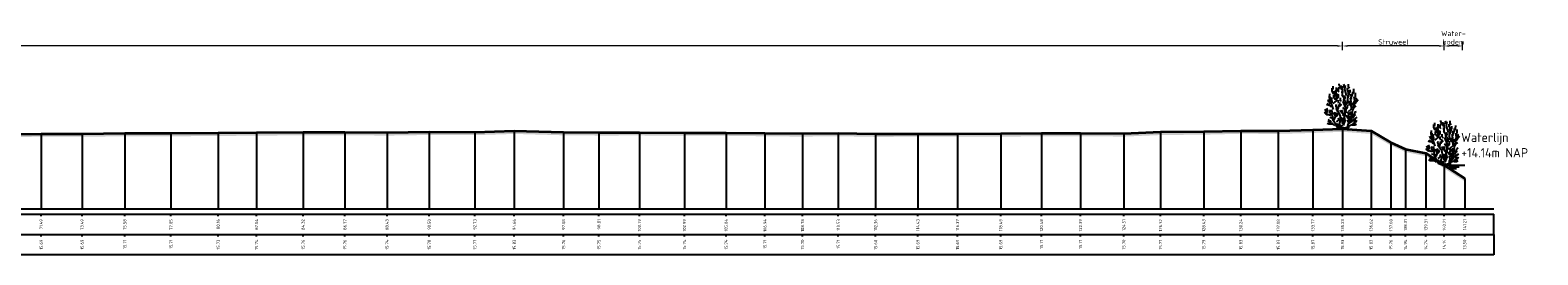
# Model space of a CAD drawing. Header units: metres. Extents: x 197883 to 206898, y 361907 to 364395.
# Tile 112 of 256: x 205855 to 205929, y 362938 to 362949. Entities that reach past the tile are written whole.
import ezdxf
from ezdxf.enums import TextEntityAlignment as Align

# ---------------------------------------------------------------- set-up
doc = ezdxf.new("R2010")
doc.units = ezdxf.units.M
doc.header["$PDMODE"] = 35
doc.header["$PDSIZE"] = 0.075
for name, color, linetype, lineweight in [('B-ME-GR-HEESTER-SD', 90, 'Continuous', 25), ('X-ME-AL-PROFIEL_HUIDIG MAAIVELD-GD', 252, 'Continuous', 0), ('X-XX-AL-DETAIL1-M', 7, 'Continuous', 18), ('X-XX-AL-DWARSPROFIEL_PROFIELLIJN MAAIVELD-GD', 8, 'Continuous', 35), ('X-XX-AL-NAP-T18', 7, 'Continuous', 18)]:
    doc.layers.add(name, color=color, linetype=linetype, lineweight=lineweight)
doc.layers.add('X-ME-AL-PROFIEL_WATERLIJN-GD', color=150, linetype='Continuous')
doc.layers.add('X-ME-AL-PROFIELRASTER-S', color=7, linetype='Continuous')
doc.styles.add('NLCS-ISO', font='NLCS-ISO.ttf', dxfattribs={"height": 1.8})
doc.styles.add('NLCS-ISO-ANNOTATIVE-T18', font='NLCS-ISO.ttf', dxfattribs={"height": 1.8})
doc.styles.add('NLCS-ISO-M100-T25', font='NLCS-ISO.ttf', dxfattribs={"height": 0.25})
doc.dimstyles.new('NLCS-M100-T25-PIJL_L2_H1', dxfattribs={"dimscale": 0.1, "dimtxt": 2.5, "dimasz": 2.5, "dimexe": 2, "dimexo": 2, "dimgap": 0.7, "dimtad": 1, "dimzin": 0, "dimdsep": 46, "dimtxsty": 'NLCS-ISO-M100-T25', "dimcen": 0, "dimdle": 2, "dimclrd": 256, "dimclre": 256, "dimclrt": 256, "dimadec": 1, "dimazin": 0, "dimtfac": 1, "dimtdec": 3, "dimtofl": 0, "dimtmove": 0, "dimatfit": 3, "dimfxl": 2, "dimfxlon": 1, "dimtfillclr": 256, "dimtolj": 1, "dimtzin": 0, "dimlwd": -1, "dimlwe": -1, "dimarcsym": 0})

# ---------------------------------------------------------------- blocks, each defined once
blk = doc.blocks.new('SAL-PROFIELRASTER_BALK_EIND1-D')
at = {"color": 0, "linetype": 'ByBlock', "lineweight": -2}
blk.add_line((1, -12.5), (1, -2.5), dxfattribs=at)
at = {"color": 0, "linetype": 'ByBlock', "lineweight": -2, "flags": 128}
for points in [[(0, 0), (1, 0)], [(0, -2.5), (1, -2.5)], [(0, -12.5), (1, -12.5)]]:
    blk.add_lwpolyline(points, dxfattribs=at)
blk = doc.blocks.new('SAL-PROFIELRASTER_BALK_EIND2-D')
at = {"color": 0, "linetype": 'ByBlock', "lineweight": -2}
for p, q in [((1, -2.5), (1, -12.5)), ((1, -12.5), (0, -12.5))]:
    blk.add_line(p, q, dxfattribs=at)
blk = doc.blocks.new('SAL-PROFIELRASTER_BALK_DATA-D')
at = {"color": 0, "linetype": 'ByBlock', "lineweight": -2}
blk.add_lwpolyline([(0, -3.5), (0, -2.5)], dxfattribs=at)
at = {"color": 0, "linetype": 'ByBlock', "lineweight": -2, "style": 'NLCS-ISO-ANNOTATIVE-T18'}
blk.add_attdef('GETAL', text='', height=1.5, rotation=90, dxfattribs=at).set_placement((0.75, -5), align=Align.RIGHT)
blk = doc.blocks.new('SAL-PROFIELRASTER_AANHAAL-D')
at = {"color": 9, "linetype": 'ByBlock', "lineweight": -2, "flags": 128}
blk.add_lwpolyline([(0, 1), (0, 0)], dxfattribs=at)
blk = doc.blocks.new('*D21')
at = {"layer": 'Defpoints', "color": 0, "transparency": 16777216}
for p in [(205783.859, 362947.909), (205783.859, 362939.922), (205919.086, 362939.922)]:
    blk.add_point(p, dxfattribs=at)
at = {"layer": 'X-XX-AL-DETAIL1-M', "color": 253, "transparency": 16777216}
for p, q in [((205783.859, 362947.709), (205783.859, 362948.109)), ((205918.836, 362947.909), (205784.109, 362947.909)), ((205919.086, 362947.709), (205919.086, 362948.109))]:
    blk.add_line(p, q, dxfattribs=at)
for points in [[(205784.109, 362947.95), (205784.109, 362947.867), (205783.859, 362947.909)], [(205918.836, 362947.95), (205918.836, 362947.867), (205919.086, 362947.909)]]:
    blk.add_solid(points, dxfattribs=at)
at = {"layer": 'X-XX-AL-DETAIL1-M', "color": 253, "transparency": 16777216, "insert": (205853.513, 362948.104), "char_height": 0.25, "attachment_point": 5, "style": 'NLCS-ISO-M100-T25'}
blk.add_mtext('\\A1;Gras', dxfattribs=at)
blk = doc.blocks.new('*D22')
at = {"layer": 'Defpoints', "color": 0, "transparency": 16777216}
for p in [(205919.086, 362947.909), (205919.086, 362939.922), (205924.067, 362939.922)]:
    blk.add_point(p, dxfattribs=at)
at = {"layer": 'X-XX-AL-DETAIL1-M', "color": 253, "transparency": 16777216}
for p, q in [((205919.086, 362947.709), (205919.086, 362948.109)), ((205923.817, 362947.909), (205919.336, 362947.909)), ((205924.067, 362947.709), (205924.067, 362948.109))]:
    blk.add_line(p, q, dxfattribs=at)
for points in [[(205919.336, 362947.95), (205919.336, 362947.867), (205919.086, 362947.909)], [(205923.817, 362947.95), (205923.817, 362947.867), (205924.067, 362947.909)]]:
    blk.add_solid(points, dxfattribs=at)
at = {"layer": 'X-XX-AL-DETAIL1-M', "color": 253, "transparency": 16777216, "insert": (205921.576, 362948.104), "char_height": 0.25, "attachment_point": 5, "style": 'NLCS-ISO-M100-T25'}
blk.add_mtext('\\A1;Struweel', dxfattribs=at)
blk = doc.blocks.new('*D23')
at = {"layer": 'Defpoints', "color": 0, "transparency": 16777216}
for p in [(205924.067, 362947.909), (205924.067, 362939.922), (205924.966, 362939.922)]:
    blk.add_point(p, dxfattribs=at)
at = {"layer": 'X-XX-AL-DETAIL1-M', "color": 253, "transparency": 16777216}
for p, q in [((205924.067, 362947.709), (205924.067, 362948.109)), ((205924.716, 362947.909), (205924.317, 362947.909)), ((205924.966, 362947.709), (205924.966, 362948.109))]:
    blk.add_line(p, q, dxfattribs=at)
for points in [[(205924.317, 362947.95), (205924.317, 362947.867), (205924.067, 362947.909)], [(205924.716, 362947.95), (205924.716, 362947.867), (205924.966, 362947.909)]]:
    blk.add_solid(points, dxfattribs=at)
at = {"layer": 'X-XX-AL-DETAIL1-M', "color": 253, "transparency": 16777216, "insert": (205924.516, 362948.312), "char_height": 0.25, "attachment_point": 5, "style": 'NLCS-ISO-M100-T25'}
blk.add_mtext('\\A1;Water-\\Pbodem', dxfattribs=at)
blk = doc.blocks.new('SGR-HEESTER_S01_E_ZIJ-D')
blk.add_line((-0.17, 0), (0.14, 0))
at = {"flags": 128}
for points in [[(-1.26, 2.87), (-1.27, 3.11), (-1.26, 3.41)], [(-0.89, 1.87), (-1.06, 2.36), (-1.22, 2.75), (-1.2, 3.17)], [(-1.09, 2.51), (-1.03, 2.67), (-1.08, 2.85), (-1.01, 3.06)], [(-0.88, 3.43), (-1.01, 3.7), (-1.02, 3.99)], [(-0.97, 3.82), (-0.92, 3.96), (-0.92, 4.17)], [(-0.93, 2.47), (-0.6, 2.73), (-0.58, 3.23), (-0.56, 3.45)], [(-0.69, 2.83), (-0.85, 3.03), (-0.85, 3.32)], [(-0.82, 3.15), (-0.77, 3.36), (-0.82, 3.56), (-0.82, 3.69)], [(-0.79, 3.24), (-0.61, 3.49), (-0.66, 3.77)], [(-0.6, 3.64), (-0.6, 3.89), (-0.6, 4.04)], [(-0.6, 2.82), (-0.47, 3.09), (-0.48, 3.24), (-0.4, 3.41)], [(-0.49, 2.98), (-0.4, 3.1), (-0.4, 3.32)], [(-0.33, 3.58), (-0.43, 3.69), (-0.42, 3.84)], [(-0.39, 3.73), (-0.39, 3.91), (-0.31, 4.07)], [(-0.2, 4.07), (-0.32, 4.28), (-0.32, 4.4)], [(-0.09, 2.67), (-0.2, 2.78), (-0.21, 3.04)], [(-0.04, 3.82), (-0.15, 3.99), (-0.15, 4.24)], [(0.14, 2.85), (0.15, 3.01), (-0.08, 3.3)], [(-0.06, 4), (0, 4.09), (-0.05, 4.17)], [(0.04, 3.22), (-0.02, 3.33), (-0.05, 3.64), (-0.06, 3.69)], [(-0.01, 3.48), (0.02, 3.66), (-0.02, 3.86), (-0.02, 3.98)], [(0.2, 4.02), (0.16, 4.26), (0.11, 4.37)], [(0.2, 2.43), (0.13, 2.69), (0.27, 3.03), (0.23, 3.26)], [(0.4, 3.24), (0.32, 3.53), (0.23, 3.86), (0.28, 4.25)], [(0.29, 2.31), (0.56, 2.6), (0.51, 2.92), (0.51, 3.28)], [(0.55, 3.49), (0.58, 3.63), (0.49, 3.78), (0.49, 4.02)], [(0.56, 3.05), (0.62, 3.24), (0.58, 3.44), (0.63, 3.78)], [(0.59, 4.06), (0.59, 4.23), (0.58, 4.36)], [(0.58, 3.97), (0.72, 4.1)], [(0.63, 3.39), (0.75, 3.63), (0.74, 3.82)], [(0.75, 2.43), (0.83, 2.65), (0.79, 3.01)], [(0.83, 3.19), (0.82, 3.39)], [(0.87, 2.88), (0.83, 3.04), (0.99, 3.35), (1.02, 3.62)], [(0.99, 2.31), (1.21, 2.73), (1.13, 3.14)], [(1.05, 3.44), (1.09, 3.59), (1.12, 3.91)], [(1.2, 2.91), (1.2, 3.11), (1.27, 3.18), (1.28, 3.51)], [(1.29, 2.62), (1.4, 2.83), (1.34, 3.04)], [(-1.43, 1.34), (-1.6, 1.42), (-1.71, 1.53), (-1.76, 1.63)], [(-1.15, 1.31), (-1.52, 1.41), (-1.7, 1.92)], [(-1.36, 2.28), (-1.57, 2.36)], [(-1.51, 1.59), (-1.44, 1.77), (-1.55, 2.02)], [(-1.08, 2.11), (-1.23, 2.27), (-1.5, 2.44)], [(-1.17, 2.44), (-1.33, 2.64), (-1.4, 2.85)], [(-0.17, 0), (-0.52, 0.15), (-0.67, 0.41), (-0.93, 0.8), (-0.93, 1.02), (-0.98, 1.28), (-1.24, 1.57), (-1.17, 1.87)], [(-0.94, 1.35), (-0.97, 1.46), (-1.01, 1.65), (-1.07, 1.74), (-0.99, 1.83)], [(-0.85, 0.82), (-0.74, 1.04), (-0.6, 1.44), (-0.69, 1.61)], [(-0.69, 1.23), (-0.76, 1.4), (-0.82, 1.62)], [(-0.56, 2.04), (-0.63, 2.22), (-0.61, 2.36)], [(-0.62, 1.2), (-0.49, 1.36), (-0.53, 1.52)], [(0.01, 0.23), (-0.32, 0.39), (-0.14, 0.96), (-0.25, 1.41), (-0.58, 1.92), (-0.49, 2.16)], [(-0.4, 1.72), (-0.48, 1.81), (-0.39, 2.04), (-0.35, 2.37)], [(-0.35, 2.48), (-0.39, 2.62), (-0.4, 2.81)], [(-0.34, 2.14), (-0.22, 2.36), (-0.26, 2.57)], [(-0.29, 2.19), (-0.07, 2.42)], [(0.01, 1.48), (-0.11, 1.58), (-0.16, 1.69), (-0.26, 1.8)], [(0.27, 1.32), (0.07, 1.45), (0.01, 1.7), (-0.09, 1.83)], [(0.23, 1.76), (0.19, 1.96), (0.04, 2.07)], [(0.1, 0.32), (0.27, 0.78), (0.18, 1.2), (0.27, 1.46), (0.29, 2.12), (0.07, 2.68)], [(0.12, 0.1), (0.49, 0.17), (0.58, 0.47), (0.89, 0.67), (0.95, 1.13), (1.02, 1.92)], [(0.69, 0.8), (0.56, 1.11), (0.6, 1.5), (0.21, 1.74)], [(0.31, 2.42), (0.36, 2.58), (0.32, 2.78)], [(0.31, 1.73), (0.36, 1.9), (0.41, 2.16)], [(0.41, 1.94), (0.5, 2.07), (0.53, 2.35)], [(0.58, 1.68), (0.89, 1.96), (0.91, 2.29), (0.89, 2.55)], [(0.92, 1.08), (0.8, 1.26), (0.77, 1.43), (0.68, 1.61)], [(0.87, 2.02), (0.83, 2.27), (0.69, 2.38), (0.69, 2.69)], [(0.85, 1.38), (0.82, 1.54), (0.87, 1.68)], [(1.02, 1.81), (1.14, 2.08), (1.33, 2.24)], [(1.05, 2), (1.15, 2.2), (1.16, 2.57)], [(1.06, 2.36), (1.23, 2.48), (1.34, 2.65), (1.54, 2.85)], [(1.12, 1.28), (1.21, 1.47), (1.24, 1.65), (1.37, 1.7)], [(-0.97, 0.4), (-1.22, 0.45), (-1.36, 0.45), (-1.5, 0.52)], [(-0.76, 0.28), (-1, 0.52), (-1.24, 0.58), (-1.41, 0.74)], [(-1.13, 0.64), (-1.2, 0.78), (-1.4, 0.92)], [(-0.96, 0.92), (-1.06, 1.05), (-1.26, 1.09)], [(-0.31, 0.32), (-0.47, 0.32), (-0.6, 0.51)], [(-0.58, 0.67), (-0.34, 0.87), (-0.39, 1.06)], [(-0.14, 0.09), (-0.31, 0.17), (-0.35, 0.21)], [(0, 0), (-0.14, 0.14)], [(0.06, 0.44), (-0.01, 0.58), (0, 0.85), (-0.12, 1.09)], [(-0.02, 0), (0.14, 0.2)], [(0.53, 1.04), (0.45, 1.13), (0.35, 1.26), (0.15, 1.28), (0.01, 1.41)], [(0.02, 0.6), (0.08, 0.78), (0.08, 0.94), (0.02, 1.11)], [(0.14, 0), (0.53, 0.06), (0.67, 0.21)], [(0.49, 0.37), (0.6, 0.59), (0.47, 0.88)], [(0.62, 0.59), (0.76, 0.73), (0.76, 0.98), (0.72, 1.22)], [(0.62, 0.3), (0.95, 0.43), (1.28, 0.58)], [(0.8, 0.8), (0.85, 0.95)], [(0.93, 0.75), (1.1, 0.92), (1.2, 0.92)], [(0.94, 0.37), (1.2, 0.38), (1.35, 0.46)], [(1, 1.08), (1.14, 1.25), (1.29, 1.39)], [(1.01, 0.51), (1.2, 0.62), (1.15, 0.72), (1.23, 0.89)], [(1.14, 0.94), (1.28, 1.01), (1.43, 1.12)], [(1.27, 0.64), (1.4, 0.84)]]:
    blk.add_lwpolyline(points, dxfattribs=at)

msp = doc.modelspace()

# ---------------------------------------------------------------- hatches: boundary and pattern name
at = {"layer": 'X-ME-AL-PROFIEL_HUIDIG MAAIVELD-GD'}
h = msp.add_hatch(dxfattribs=at)
h.set_pattern_fill('AGR-MAAIVELD', color=256, scale=0.05, pattern_type=2)
h.set_pattern_definition([(45, (-22.73893, -743.60283), (-0.25000007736, 0.25000007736), []), (45, (-22.77464, -743.56712), (0, 0.50000015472), [0.3535535, -0.3535535]), (45, (-22.81035, -743.5314), (0, 0.50000015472), [0.3535535, -0.3535535]), (45, (-22.84657, -743.4952), (0, 0.50000015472), [0.3535535, -0.3535535]), (45, (-22.8818, -743.45998), (0, 0.50000015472), [0.3535535, -0.3535535]), (45, (-22.9175, -743.42426), (0, 0.50000015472), [0.3535535, -0.3535535]), (45, (-22.9532, -743.38855), (0, 0.50000015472), [0.3535535, -0.3535535]), (315, (-22.73893, -743.60283), (0.25000007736, 0.25000007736), []), (315, (-22.7032, -743.56712), (0.50000015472, -1e-16), [0.3535535, -0.3535535]), (315, (-22.6675, -743.5314), (0.50000015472, -1e-16), [0.3535535, -0.3535535]), (315, (-22.6313, -743.4952), (0.50000015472, -1e-16), [0.3535535, -0.3535535]), (315, (-22.59607, -743.45998), (0.50000015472, -1e-16), [0.3535535, -0.3535535]), (315, (-22.56035, -743.42426), (0.50000015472, -1e-16), [0.3535535, -0.3535535]), (315, (-22.52464, -743.38855), (0.50000015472, -1e-16), [0.3535535, -0.3535535])])
h.paths.add_polyline_path([(205925.067, 362941.422), (205924.067, 362942.062), (205923.167, 362942.659), (205922.166, 362942.859), (205921.457, 362943.18), (205920.48, 362943.749), (205919.086, 362943.853), (205917.632, 362943.796), (205915.939, 362943.751), (205914.101, 362943.755), (205912.288, 362943.713), (205910.175, 362943.694), (205908.371, 362943.618), (205906.248, 362943.636), (205904.337, 362943.63), (205902.347, 362943.615), (205900.229, 362943.607), (205898.284, 362943.609), (205896.219, 362943.604), (205894.388, 362943.636), (205892.636, 362943.617), (205890.798, 362943.633), (205888.896, 362943.657), (205886.852, 362943.66), (205884.647, 362943.673), (205882.669, 362943.67), (205880.938, 362943.682), (205878.519, 362943.749), (205876.587, 362943.688), (205874.354, 362943.697), (205872.287, 362943.666), (205870.227, 362943.684), (205868.178, 362943.682), (205865.901, 362943.663), (205864.018, 362943.648), (205861.707, 362943.632), (205859.442, 362943.633), (205857.353, 362943.61), (205855.348, 362943.611), (205852.98, 362943.586), (205850.912, 362943.575), (205848.891, 362943.584), (205846.744, 362943.584), (205844.769, 362943.555), (205842.638, 362943.552), (205840.233, 362943.573), (205838.265, 362943.611), (205836.086, 362943.603), (205834.064, 362943.616), (205832.199, 362943.612), (205830.012, 362943.606), (205827.783, 362943.597), (205825.748, 362943.569), (205823.943, 362943.541), (205821.801, 362943.57), (205819.389, 362943.576), (205816.676, 362943.58), (205814.553, 362943.567), (205812.192, 362943.581), (205810.32, 362943.573), (205807.991, 362943.586), (205805.958, 362943.59), (205803.379, 362943.602), (205801.079, 362943.607), (205798.925, 362943.584), (205796.426, 362943.552), (205794.513, 362943.547), (205792.551, 362943.495), (205790.306, 362943.538), (205788.054, 362943.52), (205785.771, 362943.521), (205783.859, 362943.71), (205783.859, 362943.56), (205785.771, 362943.371), (205788.054, 362943.37), (205790.306, 362943.388), (205792.551, 362943.345), (205794.513, 362943.397), (205796.426, 362943.402), (205798.925, 362943.434), (205801.079, 362943.457), (205803.379, 362943.452), (205805.958, 362943.44), (205807.991, 362943.436), (205810.32, 362943.423), (205812.192, 362943.431), (205814.553, 362943.417), (205816.676, 362943.43), (205819.389, 362943.426), (205821.801, 362943.42), (205823.943, 362943.391), (205825.748, 362943.419), (205827.783, 362943.447), (205830.012, 362943.456), (205832.199, 362943.462), (205834.064, 362943.466), (205836.086, 362943.453), (205838.265, 362943.461), (205840.233, 362943.423), (205842.638, 362943.402), (205844.769, 362943.405), (205846.744, 362943.434), (205848.891, 362943.434), (205850.912, 362943.425), (205852.98, 362943.436), (205855.348, 362943.461), (205857.353, 362943.46), (205859.442, 362943.483), (205861.707, 362943.482), (205864.018, 362943.498), (205865.901, 362943.513), (205868.178, 362943.532), (205870.227, 362943.534), (205872.287, 362943.516), (205874.354, 362943.547), (205876.587, 362943.538), (205878.519, 362943.599), (205880.938, 362943.532), (205882.669, 362943.52), (205884.647, 362943.523), (205886.852, 362943.51), (205888.896, 362943.507), (205890.798, 362943.483), (205892.636, 362943.467), (205894.388, 362943.486), (205896.219, 362943.454), (205898.284, 362943.459), (205900.229, 362943.457), (205902.347, 362943.465), (205904.337, 362943.48), (205906.248, 362943.486), (205908.371, 362943.468), (205910.175, 362943.544), (205912.288, 362943.563), (205914.101, 362943.605), (205915.939, 362943.601), (205917.632, 362943.646), (205919.086, 362943.703), (205920.48, 362943.599), (205921.457, 362943.03), (205922.166, 362942.709), (205923.167, 362942.509), (205924.067, 362941.912), (205925.067, 362941.272)])

# ---------------------------------------------------------------- linework, layer by layer
at = {"layer": 'X-ME-AL-PROFIEL_WATERLIJN-GD'}
for points in [[(205924.067, 362942.062), (205925.067, 362942.062)], [(205924.304, 362941.98), (205924.804, 362941.98)], [(205924.423, 362941.908), (205924.673, 362941.908)]]:
    msp.add_lwpolyline(points, dxfattribs=at)
at = {"layer": 'X-XX-AL-DWARSPROFIEL_PROFIELLIJN MAAIVELD-GD'}
msp.add_lwpolyline([(205852.98, 362943.586), (205855.348, 362943.611), (205857.353, 362943.61), (205859.442, 362943.633), (205861.707, 362943.632), (205864.018, 362943.648), (205865.901, 362943.663), (205868.178, 362943.682), (205870.227, 362943.684), (205872.287, 362943.666), (205874.354, 362943.697), (205876.587, 362943.688), (205878.519, 362943.749), (205880.938, 362943.682), (205882.669, 362943.67), (205884.647, 362943.673), (205886.852, 362943.66), (205888.896, 362943.657), (205890.798, 362943.633), (205892.636, 362943.617), (205894.388, 362943.636), (205896.219, 362943.604), (205898.284, 362943.609), (205900.229, 362943.607), (205902.347, 362943.615), (205904.337, 362943.63), (205906.248, 362943.636), (205908.371, 362943.618), (205910.175, 362943.694), (205912.288, 362943.713), (205914.101, 362943.755), (205915.939, 362943.751), (205917.632, 362943.796), (205919.086, 362943.853), (205920.48, 362943.749), (205921.457, 362943.18), (205922.166, 362942.859), (205923.167, 362942.659), (205924.067, 362942.062), (205925.067, 362941.422)], dxfattribs=at)

# ---------------------------------------------------------------- block references
at = {"layer": 'B-ME-GR-HEESTER-SD', "xscale": 0.5, "yscale": 0.5, "zscale": 0.5}
for p in [(205919.086, 362943.853), (205924.067, 362942.062)]:
    msp.add_blockref('SGR-HEESTER_S01_E_ZIJ-D', p, dxfattribs=at)
at = {"layer": 'X-ME-AL-PROFIELRASTER-S'}
for name, p, xscale, yscale, zscale in [('SAL-PROFIELRASTER_AANHAAL-D', (205855.348, 362939.922), 0.2210438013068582, 3.689000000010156, 0.2210438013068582), ('SAL-PROFIELRASTER_AANHAAL-D', (205857.353, 362939.922), 0.220997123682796, 3.688000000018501, 0.220997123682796), ('SAL-PROFIELRASTER_AANHAAL-D', (205859.442, 362939.922), 0.2220692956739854, 3.711000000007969, 0.2220692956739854), ('SAL-PROFIELRASTER_AANHAAL-D', (205861.707, 362939.922), 0.2220227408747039, 3.710000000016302, 0.2220227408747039), ('SAL-PROFIELRASTER_AANHAAL-D', (205864.018, 362939.922), 0.2227669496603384, 3.72600000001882, 0.2227669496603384), ('SAL-PROFIELRASTER_AANHAAL-D', (205865.901, 362939.922), 0.2234633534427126, 3.740999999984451, 0.2234633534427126), ('SAL-PROFIELRASTER_AANHAAL-D', (205868.178, 362939.922), 0.2243436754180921, 3.760000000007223, 0.2243436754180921), ('SAL-PROFIELRASTER_AANHAAL-D', (205870.227, 362939.922), 0.2244362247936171, 3.76199999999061, 0.2244362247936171), ('SAL-PROFIELRASTER_AANHAAL-D', (205872.287, 362939.922), 0.2236024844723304, 3.7440000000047, 0.2236024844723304), ('SAL-PROFIELRASTER_AANHAAL-D', (205874.354, 362939.922), 0.2250372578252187, 3.775000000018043, 0.2250372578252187), ('SAL-PROFIELRASTER_AANHAAL-D', (205876.587, 362939.922), 0.2246212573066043, 3.766000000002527, 0.2246212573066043), ('SAL-PROFIELRASTER_AANHAAL-D', (205878.519, 362939.922), 0.2274321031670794, 3.826999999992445, 0.2274321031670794), ('SAL-PROFIELRASTER_AANHAAL-D', (205880.938, 362939.922), 0.2243436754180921, 3.760000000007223, 0.2243436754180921), ('SAL-PROFIELRASTER_AANHAAL-D', (205882.669, 362939.922), 0.2237879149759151, 3.748000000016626, 0.2237879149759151), ('SAL-PROFIELRASTER_AANHAAL-D', (205884.647, 362939.922), 0.223926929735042, 3.750999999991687, 0.223926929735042), ('SAL-PROFIELRASTER_AANHAAL-D', (205886.852, 362939.922), 0.2233241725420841, 3.738000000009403, 0.2233241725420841), ('SAL-PROFIELRASTER_AANHAAL-D', (205888.896, 362939.922), 0.2231849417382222, 3.734999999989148, 0.2231849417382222), ('SAL-PROFIELRASTER_AANHAAL-D', (205890.798, 362939.922), 0.2220692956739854, 3.711000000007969, 0.2220692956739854), ('SAL-PROFIELRASTER_AANHAAL-D', (205892.636, 362939.922), 0.2213237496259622, 3.695000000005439, 0.2213237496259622), ('SAL-PROFIELRASTER_AANHAAL-D', (205894.388, 362939.922), 0.2222089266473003, 3.713999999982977, 0.2222089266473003), ('SAL-PROFIELRASTER_AANHAAL-D', (205896.219, 362939.922), 0.2207169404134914, 3.681999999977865, 0.2207169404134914), ('SAL-PROFIELRASTER_AANHAAL-D', (205898.284, 362939.922), 0.2209504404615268, 3.686999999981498, 0.2209504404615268), ('SAL-PROFIELRASTER_AANHAAL-D', (205900.229, 362939.922), 0.2208570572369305, 3.684999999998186, 0.2208570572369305), ('SAL-PROFIELRASTER_AANHAAL-D', (205902.347, 362939.922), 0.2212304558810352, 3.693000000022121, 0.2212304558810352), ('SAL-PROFIELRASTER_AANHAAL-D', (205904.337, 362939.922), 0.2219296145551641, 3.707999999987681, 0.2219296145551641), ('SAL-PROFIELRASTER_AANHAAL-D', (205906.248, 362939.922), 0.2222089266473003, 3.713999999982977, 0.2222089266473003), ('SAL-PROFIELRASTER_AANHAAL-D', (205908.371, 362939.922), 0.2213703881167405, 3.695999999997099, 0.2213703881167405), ('SAL-PROFIELRASTER_AANHAAL-D', (205910.175, 362939.922), 0.2248986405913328, 3.771999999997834, 0.2248986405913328), ('SAL-PROFIELRASTER_AANHAAL-D', (205912.288, 362939.922), 0.2257757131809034, 3.79100000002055, 0.2257757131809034), ('SAL-PROFIELRASTER_AANHAAL-D', (205914.101, 362939.922), 0.2277074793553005, 3.832999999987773, 0.2277074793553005), ('SAL-PROFIELRASTER_AANHAAL-D', (205915.939, 362939.922), 0.2275239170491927, 3.829000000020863, 0.2275239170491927), ('SAL-PROFIELRASTER_AANHAAL-D', (205917.632, 362939.922), 0.2295839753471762, 3.874000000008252, 0.2295839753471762), ('SAL-PROFIELRASTER_AANHAAL-D', (205919.086, 362939.922), 0.2321776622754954, 3.930999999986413, 0.2321776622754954), ('SAL-PROFIELRASTER_AANHAAL-D', (205920.48, 362939.922), 0.2274321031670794, 3.826999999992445, 0.2274321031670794), ('SAL-PROFIELRASTER_AANHAAL-D', (205921.457, 362939.922), 0.2003936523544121, 3.257999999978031, 0.2003936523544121), ('SAL-PROFIELRASTER_AANHAAL-D', (205922.166, 362939.922), 0.1842881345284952, 2.936999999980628, 0.1842881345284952), ('SAL-PROFIELRASTER_AANHAAL-D', (205923.167, 362939.922), 0.1739213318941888, 2.737000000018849, 0.1739213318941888), ('SAL-PROFIELRASTER_AANHAAL-D', (205924.067, 362939.922), 0.1413474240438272, 2.140000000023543, 0.1413474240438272), ('SAL-PROFIELRASTER_AANHAAL-D', (205925.067, 362939.922), 0.103448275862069, 1.5, 0.103448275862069), ('SAL-PROFIELRASTER_BALK_EIND1-D', (205783.859, 362939.922), 142.6320298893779, 0.1, 142.6320298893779), ('SAL-PROFIELRASTER_BALK_EIND2-D', (205783.859, 362938.922), 142.6320298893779, 0.1, 142.6320298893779)]:
    msp.add_blockref(name, p, dxfattribs=dict(at, xscale=xscale, yscale=yscale, zscale=zscale))
at = {"layer": 'X-ME-AL-PROFIELRASTER-S', "xscale": 0.1, "yscale": 0.1, "zscale": 0.1}
for p, values in [((205855.348, 362939.922), {'GETAL': '71.49'}), ((205857.353, 362939.922), {'GETAL': '73.49'}), ((205859.442, 362939.922), {'GETAL': '75.58'}), ((205861.707, 362939.922), {'GETAL': '77.85'}), ((205864.018, 362939.922), {'GETAL': '80.16'}), ((205865.901, 362939.922), {'GETAL': '82.04'}), ((205868.178, 362939.922), {'GETAL': '84.32'}), ((205870.227, 362939.922), {'GETAL': '86.37'}), ((205872.287, 362939.922), {'GETAL': '88.43'}), ((205874.354, 362939.922), {'GETAL': '90.50'}), ((205876.587, 362939.922), {'GETAL': '92.73'}), ((205878.519, 362939.922), {'GETAL': '94.66'}), ((205880.938, 362939.922), {'GETAL': '97.08'}), ((205882.669, 362939.922), {'GETAL': '98.81'}), ((205884.647, 362939.922), {'GETAL': '100.79'}), ((205886.852, 362939.922), {'GETAL': '102.99'}), ((205888.896, 362939.922), {'GETAL': '105.04'}), ((205890.798, 362939.922), {'GETAL': '106.94'}), ((205892.636, 362939.922), {'GETAL': '108.78'}), ((205894.388, 362939.922), {'GETAL': '110.53'}), ((205896.219, 362939.922), {'GETAL': '112.36'}), ((205898.284, 362939.922), {'GETAL': '114.43'}), ((205900.229, 362939.922), {'GETAL': '116.37'}), ((205902.347, 362939.922), {'GETAL': '118.49'}), ((205904.337, 362939.922), {'GETAL': '120.48'}), ((205906.248, 362939.922), {'GETAL': '122.39'}), ((205908.371, 362939.922), {'GETAL': '124.51'}), ((205910.175, 362939.922), {'GETAL': '126.32'}), ((205912.288, 362939.922), {'GETAL': '128.43'}), ((205914.101, 362939.922), {'GETAL': '130.24'}), ((205915.939, 362939.922), {'GETAL': '132.08'}), ((205917.632, 362939.922), {'GETAL': '133.77'}), ((205919.086, 362939.922), {'GETAL': '135.23'}), ((205920.48, 362939.922), {'GETAL': '136.62'}), ((205921.457, 362939.922), {'GETAL': '137.60'}), ((205922.166, 362939.922), {'GETAL': '138.31'}), ((205923.167, 362939.922), {'GETAL': '139.31'}), ((205924.067, 362939.922), {'GETAL': '140.21'}), ((205924.067, 362939.922), {'GETAL': '140.21'}), ((205925.067, 362939.922), {'GETAL': '141.21'}), ((205855.348, 362938.922), {'GETAL': '15.69'}), ((205857.353, 362938.922), {'GETAL': '15.69'}), ((205859.442, 362938.922), {'GETAL': '15.71'}), ((205861.707, 362938.922), {'GETAL': '15.71'}), ((205864.018, 362938.922), {'GETAL': '15.73'}), ((205865.901, 362938.922), {'GETAL': '15.74'}), ((205868.178, 362938.922), {'GETAL': '15.76'}), ((205870.227, 362938.922), {'GETAL': '15.76'}), ((205872.287, 362938.922), {'GETAL': '15.74'}), ((205874.354, 362938.922), {'GETAL': '15.78'}), ((205876.587, 362938.922), {'GETAL': '15.77'}), ((205878.519, 362938.922), {'GETAL': '15.83'}), ((205880.938, 362938.922), {'GETAL': '15.76'}), ((205882.669, 362938.922), {'GETAL': '15.75'}), ((205884.647, 362938.922), {'GETAL': '15.75'}), ((205886.852, 362938.922), {'GETAL': '15.74'}), ((205888.896, 362938.922), {'GETAL': '15.74'}), ((205890.798, 362938.922), {'GETAL': '15.71'}), ((205892.636, 362938.922), {'GETAL': '15.70'}), ((205894.388, 362938.922), {'GETAL': '15.71'}), ((205896.219, 362938.922), {'GETAL': '15.68'}), ((205898.284, 362938.922), {'GETAL': '15.69'}), ((205900.229, 362938.922), {'GETAL': '15.69'}), ((205902.347, 362938.922), {'GETAL': '15.69'}), ((205904.337, 362938.922), {'GETAL': '15.71'}), ((205906.248, 362938.922), {'GETAL': '15.71'}), ((205908.371, 362938.922), {'GETAL': '15.70'}), ((205910.175, 362938.922), {'GETAL': '15.77'}), ((205912.288, 362938.922), {'GETAL': '15.79'}), ((205914.101, 362938.922), {'GETAL': '15.83'}), ((205915.939, 362938.922), {'GETAL': '15.83'}), ((205917.632, 362938.922), {'GETAL': '15.87'}), ((205919.086, 362938.922), {'GETAL': '15.93'}), ((205920.48, 362938.922), {'GETAL': '15.83'}), ((205921.457, 362938.922), {'GETAL': '15.26'}), ((205922.166, 362938.922), {'GETAL': '14.94'}), ((205923.167, 362938.922), {'GETAL': '14.74'}), ((205924.067, 362938.922), {'GETAL': '14.14'}), ((205925.067, 362938.922), {'GETAL': '13.50'})]:
    msp.add_blockref('SAL-PROFIELRASTER_BALK_DATA-D', p, dxfattribs=at).add_auto_attribs(values)

# ---------------------------------------------------------------- texts
at = {"layer": 'X-XX-AL-NAP-T18', "color": 10, "insert": (205924.895, 362942.452), "char_height": 0.45, "width": 15.43377, "attachment_point": 7, "style": 'NLCS-ISO'}
msp.add_mtext('Waterlijn \\P+14.14m NAP', dxfattribs=at)

# ---------------------------------------------------------------- dimensions: what is measured, and where the dimension line sits
at = {"layer": 'X-XX-AL-DETAIL1-M', "color": 253}
for base, p1, p2, text, picture, middle in [((205924.067, 362947.909), (205924.966, 362939.922), (205924.067, 362939.922), 'Water-\\Pbodem', '*D23', (205924.516, 362947.909)), ((205783.859, 362947.909), (205919.086, 362939.922), (205783.859, 362939.922), 'Gras', '*D21', (205853.513, 362947.909)), ((205919.086, 362947.909), (205924.067, 362939.922), (205919.086, 362939.922), 'Struweel', '*D22', (205921.576, 362947.909))]:
    dim = msp.add_linear_dim(base=base, p1=p1, p2=p2, text=text, dimstyle='NLCS-M100-T25-PIJL_L2_H1', override={"dimclrd": 253, "dimclre": 253, "dimclrt": 253}, dxfattribs=at)
    dim.commit()
    dim.dimension.update_dxf_attribs({"geometry": picture, "text_midpoint": middle, "dimtype": 160})

doc.saveas('drawing.dxf')
